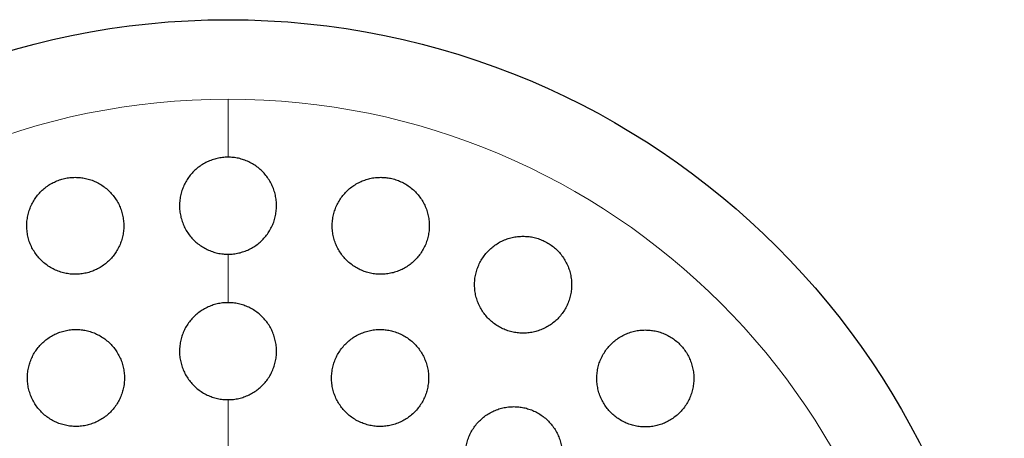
# Model space of a CAD drawing. Header units: millimetres. Extents: x 8 to 811, y 12 to 917.
# Tile 69 of 74: x 467 to 488, y 815 to 823. Entities that reach past the tile are written whole.
import ezdxf

# ---------------------------------------------------------------- set-up
doc = ezdxf.new("R2010")
doc.units = ezdxf.units.MM

msp = doc.modelspace()

# ---------------------------------------------------------------- linework, layer by layer
at = {"color": 252, "linetype": 'Continuous', "lineweight": 0}
for p, q in [((471.604, 821.774), (471.604, 820.577)), ((471.604, 818.577), (471.604, 817.577)), ((471.604, 815.577), (471.604, 814.577))]:
    msp.add_line(p, q, dxfattribs=at)
at = {"color": 7, "linetype": 'Continuous', "lineweight": 30}
msp.add_circle((471.604, 807.413), 16, dxfattribs=at)
at = {"color": 252, "linetype": 'Continuous', "lineweight": 0}
for start, end in [(90, 0), (0, 90)]:
    msp.add_arc((471.604, 807.413), 14.361, start, end, dxfattribs=at)
at = {"color": 7, "linetype": 'Continuous', "lineweight": 30}
for points, knots in [([(471.604, 820.577), (471.567, 820.576), (471.493, 820.573), (471.383, 820.554), (471.275, 820.524), (471.172, 820.481), (471.075, 820.428), (470.983, 820.364), (470.9, 820.29), (470.825, 820.207), (470.76, 820.117), (470.705, 820.019), (470.661, 819.916), (470.629, 819.808), (470.609, 819.696), (470.602, 819.583), (470.608, 819.47), (470.626, 819.358), (470.658, 819.248), (470.701, 819.143), (470.756, 819.043), (470.822, 818.95), (470.899, 818.865), (470.984, 818.79), (471.077, 818.725), (471.176, 818.671), (471.281, 818.628), (471.39, 818.598), (471.498, 818.58), (471.57, 818.578), (471.604, 818.577)], [0, 0, 0, 0, 0.035235, 0.070582, 0.105817, 0.141043, 0.176381, 0.211609, 0.24702, 0.282541, 0.317954, 0.353762, 0.389683, 0.425493, 0.461681, 0.497983, 0.534171, 0.570553, 0.607052, 0.643433, 0.679735, 0.716153, 0.752453, 0.788431, 0.824526, 0.860503, 0.896063, 0.931738, 0.967297, 1, 1, 1, 1]), ([(471.604, 818.577), (471.641, 818.578), (471.716, 818.581), (471.826, 818.6), (471.933, 818.63), (472.036, 818.673), (472.134, 818.726), (472.225, 818.79), (472.308, 818.864), (472.383, 818.947), (472.448, 819.037), (472.503, 819.135), (472.547, 819.238), (472.579, 819.346), (472.599, 819.457), (472.606, 819.57), (472.601, 819.684), (472.582, 819.796), (472.551, 819.906), (472.507, 820.011), (472.452, 820.111), (472.386, 820.204), (472.31, 820.289), (472.224, 820.364), (472.131, 820.429), (472.032, 820.483), (471.927, 820.525), (471.819, 820.556), (471.71, 820.574), (471.639, 820.576), (471.604, 820.577)], [0, 0, 0, 0, 0.0352366, 0.0705863, 0.1058236, 0.1410517, 0.1763918, 0.2116216, 0.2470325, 0.2825548, 0.3179677, 0.3537736, 0.3896919, 0.4254993, 0.461684, 0.497983, 0.534168, 0.5705498, 0.6070476, 0.6434283, 0.6797322, 0.7161531, 0.752455, 0.7884365, 0.8245346, 0.8605142, 0.8960753, 0.9317514, 0.9673115, 1, 1, 1, 1]), ([(468.456, 820.162), (468.419, 820.161), (468.345, 820.159), (468.235, 820.14), (468.128, 820.109), (468.025, 820.067), (467.927, 820.014), (467.836, 819.95), (467.753, 819.876), (467.678, 819.794), (467.613, 819.704), (467.558, 819.607), (467.514, 819.504), (467.482, 819.397), (467.462, 819.286), (467.454, 819.174), (467.459, 819.062), (467.477, 818.95), (467.507, 818.84), (467.549, 818.735), (467.604, 818.635), (467.669, 818.542), (467.745, 818.456), (467.83, 818.38), (467.923, 818.314), (468.022, 818.259), (468.128, 818.216), (468.237, 818.185), (468.348, 818.166), (468.461, 818.16), (468.573, 818.167), (468.683, 818.186), (468.791, 818.218), (468.893, 818.261), (468.991, 818.315), (469.081, 818.38), (469.164, 818.454), (469.239, 818.537), (469.303, 818.627), (469.357, 818.725), (469.4, 818.828), (469.432, 818.935), (469.451, 819.046), (469.458, 819.158), (469.452, 819.271), (469.433, 819.382), (469.403, 819.491), (469.359, 819.597), (469.304, 819.696), (469.238, 819.789), (469.161, 819.874), (469.076, 819.95), (468.983, 820.015), (468.883, 820.069), (468.777, 820.112), (468.67, 820.141), (468.562, 820.159), (468.491, 820.161), (468.456, 820.162)], [0, 0, 0, 0, 0.017577, 0.035211, 0.052788, 0.070365, 0.087998, 0.105575, 0.123173, 0.140828, 0.158427, 0.176171, 0.19397, 0.211715, 0.229663, 0.247667, 0.265616, 0.283741, 0.301922, 0.320047, 0.338241, 0.356494, 0.374688, 0.392813, 0.410997, 0.42912, 0.447066, 0.46507, 0.483015, 0.500754, 0.51855, 0.536289, 0.553885, 0.571538, 0.589134, 0.606712, 0.624345, 0.641924, 0.659613, 0.677357, 0.695047, 0.712929, 0.730867, 0.74875, 0.766826, 0.784959, 0.803035, 0.821222, 0.839467, 0.857654, 0.875816, 0.894036, 0.912198, 0.930208, 0.948277, 0.966287, 0.983144, 1, 1, 1, 1]), ([(474.752, 820.162), (474.715, 820.161), (474.64, 820.159), (474.53, 820.139), (474.422, 820.109), (474.319, 820.066), (474.221, 820.012), (474.13, 819.948), (474.046, 819.873), (473.971, 819.79), (473.906, 819.698), (473.851, 819.6), (473.807, 819.495), (473.776, 819.387), (473.757, 819.275), (473.75, 819.161), (473.757, 819.047), (473.776, 818.935), (473.809, 818.825), (473.853, 818.72), (473.909, 818.621), (473.976, 818.529), (474.052, 818.445), (474.138, 818.371), (474.231, 818.307), (474.33, 818.254), (474.434, 818.212), (474.542, 818.183), (474.652, 818.165), (474.763, 818.161), (474.874, 818.168), (474.984, 818.187), (475.09, 818.219), (475.193, 818.263), (475.29, 818.317), (475.381, 818.382), (475.464, 818.457), (475.538, 818.541), (475.603, 818.633), (475.657, 818.732), (475.7, 818.836), (475.731, 818.946), (475.749, 819.058), (475.754, 819.171), (475.747, 819.285), (475.726, 819.397), (475.694, 819.507), (475.648, 819.611), (475.591, 819.71), (475.524, 819.802), (475.447, 819.885), (475.361, 819.958), (475.268, 820.022), (475.168, 820.074), (475.064, 820.115), (474.959, 820.143), (474.854, 820.159), (474.786, 820.161), (474.752, 820.162)], [0, 0, 0, 0, 0.017727, 0.035512, 0.05324, 0.070961, 0.088737, 0.106459, 0.124319, 0.142235, 0.160097, 0.178156, 0.196273, 0.214333, 0.232514, 0.250754, 0.268935, 0.287106, 0.305335, 0.323505, 0.341535, 0.359623, 0.377651, 0.395474, 0.413355, 0.431177, 0.44882, 0.46652, 0.484163, 0.501732, 0.519356, 0.536926, 0.554554, 0.572238, 0.589868, 0.607664, 0.625515, 0.643312, 0.661312, 0.67937, 0.697371, 0.715526, 0.733739, 0.751894, 0.770084, 0.788332, 0.806521, 0.824607, 0.842752, 0.860837, 0.878727, 0.896675, 0.914564, 0.932255, 0.950002, 0.967693, 0.983846, 1, 1, 1, 1]), ([(477.686, 818.947), (477.648, 818.946), (477.573, 818.944), (477.462, 818.924), (477.354, 818.893), (477.25, 818.85), (477.152, 818.795), (477.06, 818.73), (476.976, 818.655), (476.901, 818.57), (476.836, 818.478), (476.781, 818.379), (476.738, 818.273), (476.707, 818.164), (476.689, 818.051), (476.684, 817.937), (476.691, 817.823), (476.712, 817.711), (476.745, 817.602), (476.79, 817.498), (476.847, 817.4), (476.914, 817.309), (476.99, 817.226), (477.076, 817.153), (477.168, 817.09), (477.267, 817.037), (477.371, 816.996), (477.478, 816.967), (477.588, 816.95), (477.699, 816.945), (477.81, 816.953), (477.919, 816.973), (478.026, 817.005), (478.129, 817.049), (478.227, 817.103), (478.317, 817.169), (478.401, 817.245), (478.475, 817.33), (478.54, 817.423), (478.594, 817.523), (478.636, 817.628), (478.666, 817.738), (478.683, 817.851), (478.688, 817.965), (478.679, 818.079), (478.658, 818.191), (478.624, 818.299), (478.578, 818.403), (478.521, 818.501), (478.454, 818.592), (478.376, 818.674), (478.291, 818.746), (478.198, 818.809), (478.099, 818.86), (477.995, 818.901), (477.89, 818.928), (477.787, 818.944), (477.72, 818.946), (477.686, 818.947)], [0, 0, 0, 0, 0.017878, 0.035815, 0.053694, 0.071565, 0.089492, 0.107364, 0.125386, 0.143464, 0.161486, 0.179652, 0.197876, 0.216042, 0.234226, 0.25247, 0.270654, 0.288721, 0.306847, 0.324913, 0.34278, 0.360705, 0.378571, 0.396245, 0.413976, 0.43165, 0.449223, 0.466852, 0.484426, 0.502031, 0.519693, 0.537299, 0.555054, 0.572865, 0.590621, 0.60858, 0.626595, 0.644555, 0.662686, 0.680875, 0.699006, 0.7172, 0.735453, 0.753647, 0.771765, 0.789941, 0.808058, 0.825992, 0.843985, 0.861919, 0.879646, 0.897431, 0.915158, 0.932748, 0.950394, 0.967985, 0.983992, 1, 1, 1, 1]), ([(471.604, 817.577), (471.567, 817.576), (471.492, 817.573), (471.382, 817.554), (471.274, 817.523), (471.171, 817.48), (471.073, 817.426), (470.981, 817.362), (470.898, 817.287), (470.823, 817.204), (470.757, 817.113), (470.703, 817.015), (470.659, 816.911), (470.628, 816.803), (470.609, 816.692), (470.602, 816.579), (470.608, 816.466), (470.627, 816.354), (470.658, 816.245), (470.702, 816.141), (470.757, 816.041), (470.823, 815.949), (470.899, 815.865), (470.984, 815.79), (471.076, 815.725), (471.176, 815.671), (471.28, 815.629), (471.389, 815.598), (471.497, 815.58), (471.569, 815.578), (471.604, 815.577)], [0, 0, 0, 0, 0.035462, 0.071037, 0.106498, 0.141955, 0.177525, 0.212982, 0.248544, 0.284219, 0.319783, 0.355571, 0.391472, 0.427261, 0.463263, 0.499379, 0.535381, 0.571491, 0.607716, 0.643825, 0.679888, 0.716066, 0.752128, 0.788009, 0.824006, 0.859885, 0.895531, 0.931292, 0.966937, 1, 1, 1, 1]), ([(471.604, 815.577), (471.641, 815.578), (471.716, 815.581), (471.826, 815.6), (471.934, 815.631), (472.038, 815.674), (472.136, 815.728), (472.227, 815.792), (472.311, 815.866), (472.386, 815.95), (472.451, 816.041), (472.505, 816.139), (472.549, 816.243), (472.58, 816.351), (472.6, 816.462), (472.606, 816.575), (472.6, 816.688), (472.581, 816.799), (472.55, 816.908), (472.506, 817.013), (472.451, 817.112), (472.385, 817.205), (472.309, 817.289), (472.224, 817.364), (472.132, 817.429), (472.033, 817.483), (471.928, 817.525), (471.819, 817.555), (471.711, 817.574), (471.639, 817.576), (471.604, 817.577)], [0, 0, 0, 0, 0.035462, 0.071038, 0.106501, 0.141959, 0.177529, 0.212988, 0.24855, 0.284225, 0.319788, 0.355575, 0.391476, 0.427264, 0.463264, 0.499379, 0.53538, 0.571489, 0.607714, 0.643823, 0.679887, 0.716066, 0.752129, 0.788011, 0.824009, 0.85989, 0.895536, 0.931297, 0.966943, 1, 1, 1, 1]), ([(468.47, 817.024), (468.433, 817.023), (468.358, 817.021), (468.248, 817.001), (468.14, 816.971), (468.037, 816.928), (467.939, 816.874), (467.847, 816.809), (467.764, 816.735), (467.689, 816.652), (467.624, 816.561), (467.569, 816.463), (467.526, 816.36), (467.494, 816.253), (467.475, 816.142), (467.468, 816.03), (467.473, 815.917), (467.492, 815.806), (467.523, 815.697), (467.565, 815.593), (467.62, 815.493), (467.685, 815.401), (467.761, 815.316), (467.845, 815.241), (467.938, 815.175), (468.037, 815.12), (468.142, 815.077), (468.251, 815.046), (468.363, 815.028), (468.475, 815.022), (468.588, 815.029), (468.698, 815.049), (468.806, 815.08), (468.909, 815.124), (469.007, 815.178), (469.098, 815.244), (469.181, 815.319), (469.255, 815.402), (469.32, 815.494), (469.374, 815.592), (469.416, 815.695), (469.447, 815.803), (469.466, 815.914), (469.472, 816.026), (469.465, 816.138), (469.446, 816.25), (469.415, 816.358), (469.371, 816.462), (469.316, 816.561), (469.25, 816.654), (469.174, 816.738), (469.089, 816.813), (468.996, 816.878), (468.896, 816.931), (468.791, 816.974), (468.684, 817.003), (468.576, 817.021), (468.505, 817.023), (468.47, 817.024)], [0, 0, 0, 0, 0.017711, 0.035478, 0.053189, 0.0709, 0.088668, 0.10638, 0.124089, 0.141855, 0.159564, 0.177341, 0.195174, 0.212952, 0.230841, 0.248786, 0.266676, 0.284673, 0.302727, 0.320724, 0.338778, 0.35689, 0.374944, 0.392978, 0.41107, 0.429103, 0.447049, 0.465052, 0.482997, 0.500824, 0.518709, 0.536537, 0.554271, 0.572061, 0.589795, 0.607498, 0.625258, 0.642962, 0.660711, 0.678517, 0.696267, 0.714119, 0.732027, 0.749879, 0.767845, 0.785868, 0.803834, 0.821878, 0.839979, 0.858023, 0.876072, 0.894179, 0.912227, 0.930206, 0.948243, 0.966222, 0.983111, 1, 1, 1, 1]), ([(474.738, 817.024), (474.701, 817.023), (474.626, 817.021), (474.515, 817.001), (474.407, 816.97), (474.303, 816.927), (474.205, 816.873), (474.114, 816.808), (474.03, 816.733), (473.955, 816.649), (473.89, 816.557), (473.835, 816.458), (473.792, 816.354), (473.761, 816.245), (473.742, 816.133), (473.736, 816.02), (473.743, 815.907), (473.763, 815.795), (473.795, 815.686), (473.839, 815.582), (473.895, 815.483), (473.961, 815.392), (474.037, 815.308), (474.122, 815.234), (474.215, 815.17), (474.314, 815.117), (474.418, 815.075), (474.526, 815.045), (474.636, 815.027), (474.748, 815.022), (474.86, 815.03), (474.97, 815.049), (475.077, 815.081), (475.18, 815.125), (475.278, 815.18), (475.369, 815.245), (475.452, 815.321), (475.526, 815.405), (475.591, 815.498), (475.645, 815.597), (475.687, 815.701), (475.717, 815.81), (475.735, 815.922), (475.74, 816.036), (475.733, 816.149), (475.712, 816.26), (475.679, 816.369), (475.634, 816.473), (475.578, 816.571), (475.511, 816.662), (475.434, 816.745), (475.349, 816.819), (475.256, 816.882), (475.156, 816.935), (475.052, 816.976), (474.946, 817.004), (474.841, 817.021), (474.773, 817.023), (474.738, 817.024)], [0, 0, 0, 0, 0.01782, 0.0356973, 0.0535178, 0.0713337, 0.0892062, 0.1070227, 0.1249222, 0.1428784, 0.1607783, 0.1787833, 0.1968454, 0.2148504, 0.2329061, 0.2510193, 0.2690746, 0.287103, 0.3051893, 0.3232172, 0.3411524, 0.3591452, 0.3770799, 0.3948975, 0.4127723, 0.4305896, 0.4483175, 0.4661021, 0.48383, 0.5015346, 0.5192955, 0.5370005, 0.5547574, 0.5725705, 0.590328, 0.6081902, 0.6261089, 0.6439716, 0.661947, 0.6799794, 0.697955, 0.7160024, 0.7341073, 0.7521545, 0.7702002, 0.7883036, 0.8063487, 0.8243187, 0.8423464, 0.8603158, 0.8781698, 0.8960812, 0.9139349, 0.9316846, 0.9494913, 0.967241, 0.9836205, 1, 1, 1, 1]), ([(480.205, 817.014), (480.167, 817.013), (480.092, 817.01), (479.98, 816.991), (479.871, 816.959), (479.767, 816.915), (479.668, 816.86), (479.576, 816.795), (479.492, 816.718), (479.417, 816.633), (479.352, 816.54), (479.298, 816.44), (479.255, 816.334), (479.225, 816.224), (479.208, 816.111), (479.203, 815.997), (479.212, 815.884), (479.233, 815.772), (479.266, 815.664), (479.312, 815.561), (479.368, 815.463), (479.435, 815.373), (479.511, 815.291), (479.596, 815.219), (479.688, 815.156), (479.787, 815.104), (479.89, 815.063), (479.997, 815.034), (480.107, 815.017), (480.219, 815.012), (480.33, 815.02), (480.44, 815.04), (480.547, 815.072), (480.65, 815.117), (480.748, 815.172), (480.84, 815.239), (480.923, 815.315), (480.998, 815.401), (481.062, 815.495), (481.116, 815.596), (481.157, 815.702), (481.187, 815.812), (481.203, 815.925), (481.207, 816.039), (481.198, 816.152), (481.176, 816.263), (481.142, 816.371), (481.095, 816.474), (481.038, 816.571), (480.971, 816.661), (480.894, 816.742), (480.809, 816.814), (480.716, 816.876), (480.617, 816.928), (480.514, 816.968), (480.409, 816.995), (480.306, 817.011), (480.239, 817.013), (480.205, 817.014)], [0, 0, 0, 0, 0.0180303, 0.0361189, 0.0541502, 0.0721745, 0.0902557, 0.1082805, 0.1264246, 0.1446263, 0.1627703, 0.1809632, 0.1992144, 0.2174066, 0.2355087, 0.2536693, 0.2717704, 0.2896827, 0.307653, 0.3255644, 0.3432742, 0.3610411, 0.3787506, 0.3963348, 0.4139752, 0.4315598, 0.4491472, 0.4667903, 0.4843785, 0.5020944, 0.5198659, 0.5375827, 0.5554978, 0.5734692, 0.5913851, 0.6094864, 0.627645, 0.6457464, 0.663939, 0.6821897, 0.7003817, 0.7185271, 0.736731, 0.7548754, 0.7728543, 0.7908914, 0.8088694, 0.8266382, 0.8444644, 0.8622327, 0.8798425, 0.8975088, 0.9151188, 0.9326889, 0.9503148, 0.9678857, 0.9839428, 1, 1, 1, 1]), ([(477.494, 815.433), (477.457, 815.432), (477.382, 815.429), (477.27, 815.409), (477.162, 815.378), (477.058, 815.335), (476.959, 815.28), (476.867, 815.215), (476.784, 815.139), (476.709, 815.055), (476.643, 814.962), (476.589, 814.863), (476.546, 814.757), (476.516, 814.648), (476.498, 814.536), (476.492, 814.423), (476.5, 814.31), (476.52, 814.198), (476.553, 814.09), (476.597, 813.986), (476.653, 813.888), (476.72, 813.798), (476.796, 813.715), (476.88, 813.641), (476.973, 813.578), (477.071, 813.525), (477.175, 813.483), (477.283, 813.454), (477.393, 813.436), (477.505, 813.431), (477.617, 813.439), (477.727, 813.458), (477.835, 813.49), (477.938, 813.534), (478.036, 813.59), (478.127, 813.656), (478.21, 813.732), (478.285, 813.817), (478.349, 813.91), (478.403, 814.01), (478.445, 814.115), (478.475, 814.225), (478.492, 814.337), (478.496, 814.45), (478.488, 814.563), (478.467, 814.675), (478.434, 814.783), (478.388, 814.886), (478.332, 814.984), (478.265, 815.074), (478.188, 815.156), (478.103, 815.229), (478.01, 815.292), (477.911, 815.344), (477.807, 815.385), (477.702, 815.413), (477.597, 815.43), (477.529, 815.432), (477.494, 815.433)], [0, 0, 0, 0, 0.0179371, 0.0359318, 0.0538695, 0.0718028, 0.089793, 0.1077266, 0.1257353, 0.1438011, 0.1618097, 0.1798658, 0.1979796, 0.2160354, 0.2340608, 0.2521441, 0.270169, 0.2880991, 0.3060868, 0.3240163, 0.3418289, 0.3596988, 0.3775111, 0.3952363, 0.4130182, 0.4307436, 0.4484489, 0.4662106, 0.4839164, 0.5016772, 0.5194942, 0.5372555, 0.555123, 0.573047, 0.5909149, 0.6088948, 0.6269316, 0.6449117, 0.6629607, 0.6810673, 0.6991161, 0.7171598, 0.7352613, 0.7533044, 0.7712697, 0.7892928, 0.8072574, 0.8251062, 0.8430123, 0.8608606, 0.8786068, 0.8964098, 0.914156, 0.9318585, 0.9496174, 0.9673202, 0.9836601, 1, 1, 1, 1])]:
    msp.add_open_spline(points, degree=3, knots=knots, dxfattribs=at)

doc.saveas('drawing.dxf')
